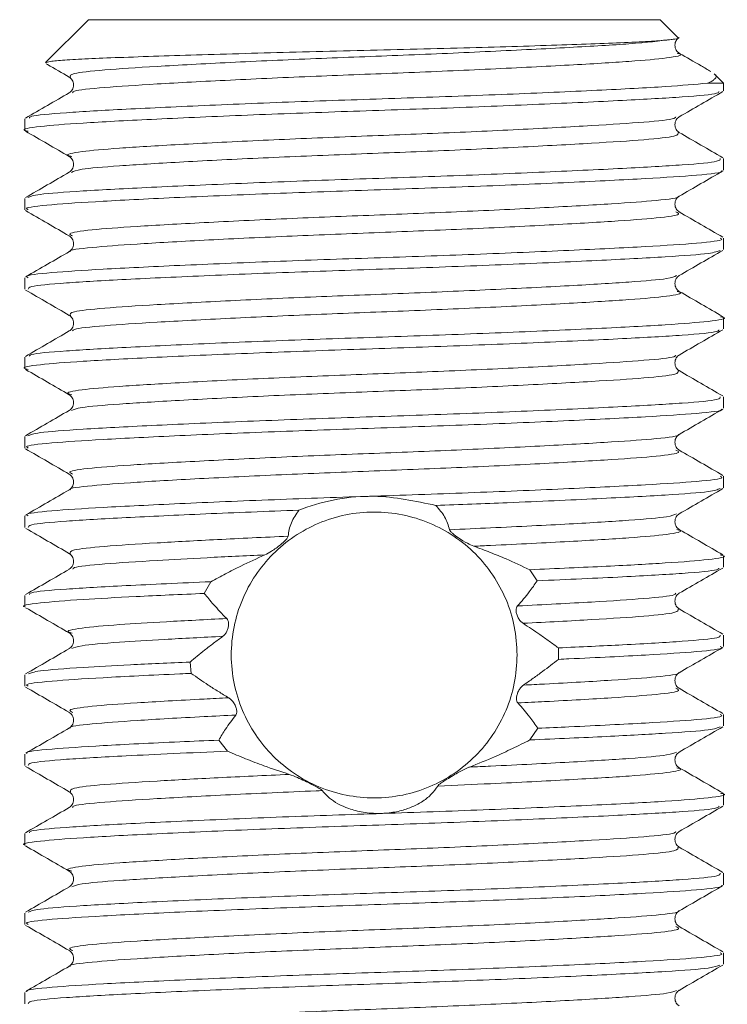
# Model space of a CAD drawing. Header units: millimetres. Extents: x 0 to 210, y 0 to 297.
# Tile 9 of 24: x 45.99 to 53.41, y 272.31 to 282.64. Entities that reach past the tile are written whole.
import ezdxf

# ---------------------------------------------------------------- set-up
doc = ezdxf.new("R2010")
doc.units = ezdxf.units.MM

msp = doc.modelspace()

# ---------------------------------------------------------------- linework, layer by layer
at = {"color": 179, "linetype": 'Continuous', "lineweight": 15}
for p, q in [((46.706, 282.644), (46.256, 282.194)), ((46.706, 282.644), (49.706, 282.644)), ((49.706, 282.644), (52.706, 282.644)), ((52.893, 282.457), (52.706, 282.644)), ((53.373, 281.977), (53.274, 282.076)), ((53.373, 281.977), (53.203, 281.977)), ((53.373, 281.899), (53.373, 281.977)), ((46.039, 281.602), (46.039, 281.482)), ((53.373, 281.066), (53.373, 281.186)), ((46.039, 280.769), (46.039, 280.649)), ((53.373, 280.232), (53.373, 280.352)), ((46.039, 279.936), (46.039, 279.816)), ((53.373, 279.399), (53.373, 279.519)), ((46.039, 279.102), (46.039, 278.982)), ((53.373, 278.566), (53.373, 278.686)), ((46.039, 278.269), (46.039, 278.149)), ((53.373, 277.732), (53.373, 277.852)), ((46.039, 277.436), (46.039, 277.316)), ((53.373, 276.899), (53.373, 277.019)), ((51.338, 276.871), (51.417, 276.755)), ((47.923, 276.623), (47.99, 276.746)), ((46.039, 276.602), (46.039, 276.482)), ((53.373, 276.066), (53.373, 276.186)), ((47.784, 275.784), (47.773, 275.903)), ((46.039, 275.769), (46.039, 275.649)), ((53.373, 275.232), (53.373, 275.352)), ((51.423, 275.208), (51.34, 275.085)), ((48.168, 274.967), (48.074, 275.083)), ((46.039, 274.936), (46.039, 274.816)), ((53.373, 274.399), (53.373, 274.519)), ((46.039, 274.102), (46.039, 273.982)), ((53.373, 273.566), (53.373, 273.686)), ((46.039, 273.269), (46.039, 273.149)), ((53.373, 272.732), (53.373, 272.852)), ((46.039, 272.436), (46.039, 272.316))]:
    msp.add_line(p, q, dxfattribs=at)
at = {"color": 179, "linetype": 'Continuous', "lineweight": 0}
for points, knots in [([(46.258, 282.192), (46.269, 282.196), (46.292, 282.206), (46.447, 282.22), (46.689, 282.234), (47.023, 282.247), (47.428, 282.261), (47.897, 282.276), (48.408, 282.291), (48.957, 282.306), (49.52, 282.32), (50.092, 282.333), (50.641, 282.347), (51.161, 282.362), (51.627, 282.377), (52.041, 282.392), (52.387, 282.406), (52.667, 282.42), (52.77, 282.43), (52.823, 282.435)], [0, 0, 0, 0, 0.055559, 0.114945, 0.176053, 0.235446, 0.29665, 0.354646, 0.414331, 0.472203, 0.531753, 0.58963, 0.649265, 0.705866, 0.764124, 0.820482, 0.878475, 0.938214, 1, 1, 1, 1]), ([(52.823, 282.435), (52.699, 282.42), (52.469, 282.393), (51.771, 282.353), (50.951, 282.311), (50.023, 282.271), (49.074, 282.236), (48.172, 282.195), (47.401, 282.153), (46.841, 282.117), (46.508, 282.08), (46.514, 282.054), (46.517, 282.041)], [0, 0, 0, 0, 0.116341, 0.214967, 0.316051, 0.41516, 0.511476, 0.611727, 0.712476, 0.809464, 0.907559, 1, 1, 1, 1]), ([(52.884, 282.292), (52.896, 282.289), (52.963, 282.273), (52.806, 282.242), (52.417, 282.206), (51.774, 282.168), (50.95, 282.126), (50.023, 282.086), (49.074, 282.051), (48.173, 282.01), (47.399, 281.969), (46.847, 281.932), (46.548, 281.902), (46.543, 281.883), (46.541, 281.877)], [0, 0, 0, 0, 0.020897, 0.116398, 0.208154, 0.301848, 0.397878, 0.492031, 0.583531, 0.678769, 0.774481, 0.866619, 0.959809, 1, 1, 1, 1]), ([(53.324, 281.89), (53.322, 281.884), (53.318, 281.864), (52.974, 281.833), (52.342, 281.797), (51.459, 281.756), (50.43, 281.714), (49.344, 281.679), (48.285, 281.64), (47.344, 281.598), (46.609, 281.559), (46.164, 281.524), (45.985, 281.493), (46.061, 281.476), (46.075, 281.473)], [0, 0, 0, 0, 0.04278, 0.135708, 0.227582, 0.323017, 0.417984, 0.509226, 0.603108, 0.698861, 0.792291, 0.883784, 0.97901, 1, 1, 1, 1]), ([(46.088, 281.612), (46.09, 281.618), (46.095, 281.637), (46.439, 281.668), (47.07, 281.704), (47.954, 281.746), (48.983, 281.787), (50.068, 281.822), (51.128, 281.861), (52.066, 281.903), (52.807, 281.942), (53.073, 281.966), (53.203, 281.977)], [0, 0, 0, 0, 0.048141, 0.153556, 0.257783, 0.366048, 0.473778, 0.577283, 0.683788, 0.792412, 0.898397, 1, 1, 1, 1]), ([(52.871, 281.625), (52.869, 281.619), (52.865, 281.599), (52.566, 281.569), (52.013, 281.533), (51.24, 281.491), (50.339, 281.45), (49.389, 281.415), (48.463, 281.376), (47.639, 281.334), (46.996, 281.295), (46.606, 281.26), (46.449, 281.228), (46.519, 281.211), (46.532, 281.208)], [0, 0, 0, 0, 0.040123, 0.133078, 0.224977, 0.320443, 0.415438, 0.506705, 0.600615, 0.696398, 0.789855, 0.881374, 0.976629, 1, 1, 1, 1]), ([(52.896, 281.461), (52.899, 281.448), (52.906, 281.421), (52.572, 281.384), (52.011, 281.348), (51.241, 281.306), (50.339, 281.265), (49.389, 281.23), (48.463, 281.191), (47.636, 281.149), (47.005, 281.11), (46.604, 281.077), (46.552, 281.053), (46.528, 281.042)], [0, 0, 0, 0, 0.089057, 0.181528, 0.272949, 0.367917, 0.462418, 0.55321, 0.646631, 0.741915, 0.834886, 0.925928, 1, 1, 1, 1]), ([(46.071, 280.777), (46.098, 280.788), (46.158, 280.813), (46.619, 280.846), (47.341, 280.885), (48.286, 280.926), (49.344, 280.966), (50.43, 281.001), (51.459, 281.042), (52.341, 281.084), (52.978, 281.12), (53.337, 281.153), (53.336, 281.176), (53.336, 281.186)], [0, 0, 0, 0, 0.078296, 0.171503, 0.266682, 0.364227, 0.459867, 0.552816, 0.649561, 0.746783, 0.840376, 0.935044, 1, 1, 1, 1]), ([(53.348, 281.057), (53.351, 281.055), (53.377, 281.04), (53.121, 281.012), (52.589, 280.977), (51.775, 280.936), (50.784, 280.894), (49.707, 280.857), (48.63, 280.82), (47.638, 280.779), (46.826, 280.738), (46.285, 280.703), (46.026, 280.672), (46.066, 280.654), (46.076, 280.649)], [0, 0, 0, 0, 0.01115, 0.107472, 0.200544, 0.297231, 0.394881, 0.489251, 0.583613, 0.681262, 0.777952, 0.871025, 0.967342, 1, 1, 1, 1]), ([(52.895, 280.791), (52.896, 280.79), (52.917, 280.775), (52.694, 280.747), (52.229, 280.712), (51.516, 280.672), (50.649, 280.63), (49.707, 280.593), (48.765, 280.556), (47.896, 280.514), (47.187, 280.474), (46.708, 280.439), (46.474, 280.404), (46.523, 280.383), (46.541, 280.374)], [0, 0, 0, 0, 0.007892, 0.102206, 0.193336, 0.288007, 0.383624, 0.476025, 0.568419, 0.664034, 0.75871, 0.84984, 0.94415, 1, 1, 1, 1]), ([(52.871, 280.627), (52.889, 280.619), (52.938, 280.597), (52.705, 280.563), (52.226, 280.528), (51.517, 280.487), (50.649, 280.445), (49.707, 280.408), (48.764, 280.371), (47.897, 280.33), (47.184, 280.289), (46.719, 280.254), (46.496, 280.227), (46.515, 280.212), (46.517, 280.211)], [0, 0, 0, 0, 0.055745, 0.150233, 0.241531, 0.336378, 0.432171, 0.524743, 0.617308, 0.713099, 0.80795, 0.899249, 0.993733, 1, 1, 1, 1]), ([(46.076, 279.936), (46.066, 279.94), (46.026, 279.959), (46.285, 279.99), (46.826, 280.025), (47.638, 280.065), (48.63, 280.107), (49.707, 280.144), (50.783, 280.181), (51.775, 280.223), (52.587, 280.263), (53.128, 280.298), (53.386, 280.329), (53.346, 280.348), (53.336, 280.352)], [0, 0, 0, 0, 0.031974, 0.126276, 0.217401, 0.312068, 0.407673, 0.500061, 0.592456, 0.688062, 0.782725, 0.873849, 0.968156, 1, 1, 1, 1]), ([(53.337, 280.223), (53.31, 280.212), (53.25, 280.188), (52.793, 280.156), (52.072, 280.117), (51.127, 280.075), (50.07, 280.035), (48.984, 280), (47.954, 279.959), (47.072, 279.918), (46.435, 279.882), (46.075, 279.848), (46.076, 279.825), (46.076, 279.816)], [0, 0, 0, 0, 0.075615, 0.169084, 0.26452, 0.362335, 0.458245, 0.551449, 0.648458, 0.745951, 0.839809, 0.934732, 1, 1, 1, 1]), ([(52.88, 279.958), (52.857, 279.947), (52.805, 279.924), (52.408, 279.891), (51.777, 279.852), (50.95, 279.811), (50.024, 279.771), (49.074, 279.736), (48.173, 279.695), (47.402, 279.653), (46.841, 279.617), (46.508, 279.58), (46.514, 279.554), (46.517, 279.541)], [0, 0, 0, 0, 0.071626, 0.163088, 0.256478, 0.352197, 0.44605, 0.537254, 0.632183, 0.727587, 0.819431, 0.912318, 1, 1, 1, 1]), ([(52.884, 279.792), (52.896, 279.789), (52.963, 279.773), (52.806, 279.742), (52.417, 279.706), (51.774, 279.668), (50.951, 279.626), (50.024, 279.586), (49.074, 279.551), (48.173, 279.51), (47.4, 279.469), (46.847, 279.432), (46.548, 279.402), (46.543, 279.383), (46.541, 279.377)], [0, 0, 0, 0, 0.020803, 0.116315, 0.208083, 0.301784, 0.397823, 0.49199, 0.583498, 0.678744, 0.774467, 0.866618, 0.959815, 1, 1, 1, 1]), ([(46.088, 279.112), (46.09, 279.118), (46.095, 279.138), (46.439, 279.168), (47.071, 279.204), (47.954, 279.246), (48.984, 279.287), (50.069, 279.322), (51.128, 279.362), (52.069, 279.403), (52.804, 279.442), (53.248, 279.478), (53.428, 279.508), (53.353, 279.524), (53.341, 279.527)], [0, 0, 0, 0, 0.04256, 0.135762, 0.227919, 0.323646, 0.418896, 0.510411, 0.604583, 0.700625, 0.794332, 0.886106, 0.981622, 1, 1, 1, 1]), ([(53.324, 279.39), (53.322, 279.384), (53.318, 279.364), (52.974, 279.333), (52.343, 279.297), (51.46, 279.256), (50.43, 279.215), (49.345, 279.179), (48.286, 279.14), (47.345, 279.098), (46.61, 279.059), (46.164, 279.024), (45.985, 278.993), (46.062, 278.976), (46.076, 278.973)], [0, 0, 0, 0, 0.042618, 0.135549, 0.227421, 0.322856, 0.417824, 0.509068, 0.602947, 0.698701, 0.792134, 0.883627, 0.978851, 1, 1, 1, 1]), ([(52.871, 279.124), (52.869, 279.119), (52.865, 279.099), (52.566, 279.069), (52.014, 279.033), (51.241, 278.991), (50.34, 278.95), (49.39, 278.915), (48.463, 278.876), (47.639, 278.834), (46.996, 278.795), (46.606, 278.76), (46.449, 278.728), (46.519, 278.711), (46.532, 278.708)], [0, 0, 0, 0, 0.039956, 0.132915, 0.224813, 0.320279, 0.415278, 0.506547, 0.600456, 0.69624, 0.789702, 0.88122, 0.976475, 1, 1, 1, 1]), ([(52.896, 278.961), (52.899, 278.948), (52.906, 278.921), (52.572, 278.884), (52.012, 278.848), (51.241, 278.806), (50.34, 278.765), (49.39, 278.73), (48.464, 278.691), (47.637, 278.649), (47.005, 278.61), (46.604, 278.577), (46.552, 278.553), (46.528, 278.542)], [0, 0, 0, 0, 0.0889598, 0.1814341, 0.2728525, 0.36782, 0.4623231, 0.553116, 0.6465346, 0.7418196, 0.8347933, 0.9258341, 1, 1, 1, 1]), ([(46.071, 278.277), (46.098, 278.288), (46.159, 278.313), (46.62, 278.346), (47.342, 278.385), (48.287, 278.427), (49.345, 278.466), (50.43, 278.501), (51.46, 278.542), (52.342, 278.584), (52.978, 278.62), (53.338, 278.653), (53.336, 278.676), (53.336, 278.686)], [0, 0, 0, 0, 0.078385, 0.171587, 0.266766, 0.36431, 0.459944, 0.552892, 0.649636, 0.746855, 0.840443, 0.935111, 1, 1, 1, 1]), ([(53.348, 278.557), (53.351, 278.555), (53.377, 278.54), (53.122, 278.512), (52.589, 278.477), (51.775, 278.436), (50.784, 278.394), (49.708, 278.357), (48.631, 278.32), (47.639, 278.279), (46.827, 278.238), (46.285, 278.203), (46.026, 278.172), (46.066, 278.154), (46.076, 278.149)], [0, 0, 0, 0, 0.011296, 0.1076, 0.200651, 0.297315, 0.394945, 0.489298, 0.583637, 0.681264, 0.777936, 0.870989, 0.967283, 1, 1, 1, 1]), ([(52.895, 278.291), (52.896, 278.29), (52.917, 278.275), (52.694, 278.247), (52.229, 278.213), (51.517, 278.172), (50.65, 278.13), (49.707, 278.093), (48.765, 278.056), (47.897, 278.014), (47.187, 277.974), (46.708, 277.939), (46.474, 277.904), (46.523, 277.883), (46.541, 277.875)], [0, 0, 0, 0, 0.008045, 0.102362, 0.193492, 0.288161, 0.383778, 0.476183, 0.568575, 0.664189, 0.758867, 0.849997, 0.944305, 1, 1, 1, 1]), ([(52.871, 278.127), (52.889, 278.119), (52.938, 278.097), (52.705, 278.063), (52.226, 278.028), (51.518, 277.987), (50.649, 277.945), (49.707, 277.908), (48.765, 277.871), (47.898, 277.83), (47.184, 277.789), (46.72, 277.754), (46.496, 277.727), (46.515, 277.712), (46.517, 277.711)], [0, 0, 0, 0, 0.055747, 0.150228, 0.241516, 0.33635, 0.432134, 0.524699, 0.617251, 0.713031, 0.807873, 0.899163, 0.993634, 1, 1, 1, 1]), ([(46.076, 277.436), (46.066, 277.44), (46.026, 277.459), (46.285, 277.49), (46.827, 277.525), (47.639, 277.565), (48.631, 277.607), (49.708, 277.644), (50.784, 277.681), (51.776, 277.723), (52.587, 277.763), (53.128, 277.798), (53.387, 277.829), (53.346, 277.848), (53.336, 277.852)], [0, 0, 0, 0, 0.032039, 0.126339, 0.217464, 0.312133, 0.407737, 0.500122, 0.59252, 0.688127, 0.782788, 0.873912, 0.968221, 1, 1, 1, 1]), ([(53.337, 277.723), (53.31, 277.713), (53.251, 277.688), (52.794, 277.656), (52.072, 277.617), (51.216, 277.579), (50.606, 277.556), (50.353, 277.546)], [0, 0, 0, 0, 0.175384, 0.391826, 0.612815, 0.839319, 1, 1, 1, 1]), ([(48.915, 277.496), (48.58, 277.484), (47.911, 277.458), (47.064, 277.417), (46.435, 277.382), (46.075, 277.348), (46.076, 277.325), (46.076, 277.316)], [0, 0, 0, 0, 0.211016, 0.422645, 0.635899, 0.85156, 1, 1, 1, 1]), ([(52.88, 277.458), (52.857, 277.448), (52.805, 277.424), (52.408, 277.391), (51.777, 277.352), (51.094, 277.318), (50.641, 277.298), (50.496, 277.291)], [0, 0, 0, 0, 0.180492, 0.410603, 0.64555, 0.886366, 1, 1, 1, 1]), ([(52.883, 277.292), (52.896, 277.289), (52.963, 277.273), (52.806, 277.242), (52.417, 277.207), (51.775, 277.168), (51.17, 277.137), (50.811, 277.121), (50.752, 277.118)], [0, 0, 0, 0, 0.050682, 0.279829, 0.499993, 0.724785, 0.955192, 1, 1, 1, 1]), ([(48.803, 277.223), (48.549, 277.212), (48.043, 277.188), (47.373, 277.151), (46.841, 277.117), (46.505, 277.08), (46.512, 277.053), (46.516, 277.04)], [0, 0, 0, 0, 0.1842699, 0.368215, 0.5788713, 0.7919064, 1, 1, 1, 1]), ([(48.559, 277.027), (48.352, 277.018), (47.939, 276.998), (47.346, 276.965), (46.847, 276.932), (46.549, 276.902), (46.543, 276.883), (46.542, 276.877)], [0, 0, 0, 0, 0.188681, 0.37628, 0.631942, 0.890492, 1, 1, 1, 1]), ([(51.338, 276.871), (51.617, 276.884), (52.167, 276.908), (52.821, 276.944), (53.249, 276.978), (53.428, 277.008), (53.351, 277.025), (53.338, 277.028)], [0, 0, 0, 0, 0.22598, 0.446073, 0.690941, 0.945792, 1, 1, 1, 1]), ([(53.323, 276.889), (53.321, 276.883), (53.316, 276.864), (52.973, 276.833), (52.346, 276.797), (51.733, 276.769), (51.417, 276.755)], [0, 0, 0, 0, 0.126126, 0.414264, 0.699096, 1, 1, 1, 1]), ([(46.089, 276.612), (46.09, 276.618), (46.095, 276.638), (46.441, 276.668), (47.067, 276.704), (47.677, 276.732), (47.99, 276.746)], [0, 0, 0, 0, 0.130708, 0.418133, 0.702352, 1, 1, 1, 1]), ([(47.923, 276.623), (47.676, 276.612), (47.188, 276.59), (46.58, 276.557), (46.172, 276.524), (45.985, 276.496), (46.04, 276.482), (46.04, 276.482)], [0, 0, 0, 0, 0.226937, 0.447886, 0.718167, 0.999476, 1, 1, 1, 1]), ([(52.87, 276.624), (52.868, 276.618), (52.863, 276.599), (52.564, 276.569), (52.018, 276.533), (51.484, 276.505), (51.21, 276.491)], [0, 0, 0, 0, 0.1188054, 0.4101299, 0.6981095, 1, 1, 1, 1]), ([(52.895, 276.461), (52.899, 276.448), (52.906, 276.421), (52.571, 276.384), (52.029, 276.349), (51.52, 276.322), (51.268, 276.309)], [0, 0, 0, 0, 0.243981, 0.499776, 0.752635, 1, 1, 1, 1]), ([(48.158, 276.36), (47.939, 276.348), (47.507, 276.326), (46.973, 276.293), (46.605, 276.26), (46.449, 276.228), (46.52, 276.211), (46.535, 276.207)], [0, 0, 0, 0, 0.2125079, 0.4194089, 0.6701473, 0.9311244, 1, 1, 1, 1]), ([(48.118, 276.173), (47.907, 276.162), (47.49, 276.14), (46.977, 276.108), (46.609, 276.078), (46.557, 276.054), (46.534, 276.044)], [0, 0, 0, 0, 0.242316, 0.478228, 0.772738, 1, 1, 1, 1]), ([(51.639, 276.051), (51.874, 276.062), (52.395, 276.086), (52.977, 276.12), (53.338, 276.154), (53.337, 276.176), (53.336, 276.186)], [0, 0, 0, 0, 0.231734, 0.515828, 0.803219, 1, 1, 1, 1]), ([(53.336, 276.066), (53.346, 276.061), (53.387, 276.043), (53.128, 276.012), (52.588, 275.977), (52.019, 275.948), (51.677, 275.933), (51.641, 275.931)], [0, 0, 0, 0, 0.09815, 0.390026, 0.672037, 0.964989, 1, 1, 1, 1]), ([(46.077, 275.779), (46.104, 275.789), (46.163, 275.813), (46.577, 275.843), (47.128, 275.874), (47.556, 275.893), (47.773, 275.903)], [0, 0, 0, 0, 0.242769, 0.54656, 0.77026, 1, 1, 1, 1]), ([(52.896, 275.79), (52.897, 275.789), (52.917, 275.775), (52.694, 275.747), (52.23, 275.713), (51.694, 275.682), (51.346, 275.664), (51.271, 275.661)], [0, 0, 0, 0, 0.021067, 0.322611, 0.613956, 0.916615, 1, 1, 1, 1]), ([(47.784, 275.784), (47.745, 275.782), (47.399, 275.767), (46.827, 275.738), (46.286, 275.703), (46.026, 275.672), (46.066, 275.654), (46.076, 275.649)], [0, 0, 0, 0, 0.0375648, 0.3294146, 0.6103342, 0.9010299, 1, 1, 1, 1]), ([(52.87, 275.628), (52.889, 275.619), (52.939, 275.597), (52.705, 275.563), (52.226, 275.528), (51.678, 275.496), (51.309, 275.478), (51.214, 275.473)], [0, 0, 0, 0, 0.154363, 0.409436, 0.655882, 0.911897, 1, 1, 1, 1]), ([(48.179, 275.527), (48.092, 275.523), (47.731, 275.505), (47.188, 275.474), (46.708, 275.439), (46.474, 275.404), (46.523, 275.382), (46.542, 275.374)], [0, 0, 0, 0, 0.081663, 0.339571, 0.587812, 0.844698, 1, 1, 1, 1]), ([(48.254, 275.346), (48.141, 275.341), (47.752, 275.322), (47.185, 275.289), (46.72, 275.254), (46.496, 275.227), (46.515, 275.212), (46.517, 275.211)], [0, 0, 0, 0, 0.1182635, 0.4099237, 0.690652, 0.9811577, 1, 1, 1, 1]), ([(51.423, 275.208), (51.533, 275.213), (51.958, 275.232), (52.587, 275.263), (53.128, 275.298), (53.387, 275.329), (53.346, 275.348), (53.336, 275.352)], [0, 0, 0, 0, 0.0962637, 0.3706212, 0.6347311, 0.9080801, 1, 1, 1, 1]), ([(53.336, 275.223), (53.31, 275.212), (53.251, 275.188), (52.812, 275.157), (52.17, 275.122), (51.619, 275.097), (51.34, 275.085)], [0, 0, 0, 0, 0.221883, 0.49773, 0.745547, 1, 1, 1, 1]), ([(46.063, 274.946), (46.061, 274.947), (46.037, 274.962), (46.292, 274.99), (46.826, 275.025), (47.48, 275.058), (47.936, 275.077), (48.074, 275.083)], [0, 0, 0, 0, 0.027951, 0.313383, 0.589215, 0.875781, 1, 1, 1, 1]), ([(48.168, 274.967), (47.974, 274.959), (47.588, 274.942), (46.986, 274.913), (46.435, 274.882), (46.075, 274.848), (46.076, 274.825), (46.076, 274.816)], [0, 0, 0, 0, 0.157424, 0.313618, 0.567085, 0.823396, 1, 1, 1, 1]), ([(52.879, 274.958), (52.856, 274.947), (52.805, 274.924), (52.408, 274.891), (51.778, 274.852), (51.157, 274.821), (50.781, 274.804), (50.707, 274.801)], [0, 0, 0, 0, 0.189261, 0.433221, 0.682294, 0.937597, 1, 1, 1, 1]), ([(52.883, 274.792), (52.896, 274.789), (52.963, 274.773), (52.807, 274.742), (52.418, 274.707), (51.775, 274.668), (51.058, 274.631), (50.56, 274.61), (50.372, 274.601)], [0, 0, 0, 0, 0.045989, 0.255419, 0.456639, 0.662078, 0.872656, 1, 1, 1, 1]), ([(48.815, 274.724), (48.559, 274.712), (48.049, 274.689), (47.374, 274.652), (46.842, 274.617), (46.51, 274.581), (46.516, 274.554), (46.518, 274.542)], [0, 0, 0, 0, 0.187277, 0.374272, 0.586843, 0.801801, 1, 1, 1, 1]), ([(49.161, 274.554), (49.139, 274.553), (48.805, 274.539), (48.174, 274.51), (47.401, 274.469), (46.847, 274.432), (46.547, 274.402), (46.542, 274.382), (46.54, 274.376)], [0, 0, 0, 0, 0.015283, 0.239396, 0.464645, 0.681494, 0.900779, 1, 1, 1, 1]), ([(46.087, 274.111), (46.089, 274.117), (46.093, 274.137), (46.439, 274.168), (47.072, 274.204), (47.956, 274.246), (48.986, 274.287), (50.071, 274.322), (51.13, 274.362), (52.07, 274.403), (52.805, 274.442), (53.248, 274.478), (53.428, 274.508), (53.353, 274.524), (53.341, 274.527)], [0, 0, 0, 0, 0.044794, 0.137746, 0.229667, 0.325145, 0.420142, 0.511415, 0.605344, 0.701134, 0.794589, 0.886127, 0.981395, 1, 1, 1, 1]), ([(53.325, 274.391), (53.323, 274.384), (53.319, 274.364), (52.975, 274.333), (52.344, 274.297), (51.461, 274.256), (50.432, 274.215), (49.347, 274.179), (48.287, 274.14), (47.346, 274.098), (46.608, 274.059), (46.172, 274.024), (45.985, 273.996), (46.04, 273.982), (46.04, 273.982)], [0, 0, 0, 0, 0.044731, 0.139534, 0.233244, 0.330592, 0.42747, 0.520547, 0.616306, 0.713982, 0.809296, 0.902621, 0.999753, 1, 1, 1, 1]), ([(52.872, 274.125), (52.87, 274.119), (52.866, 274.1), (52.567, 274.069), (52.015, 274.033), (51.242, 273.991), (50.341, 273.95), (49.391, 273.915), (48.465, 273.876), (47.64, 273.834), (46.997, 273.795), (46.606, 273.76), (46.449, 273.728), (46.518, 273.712), (46.532, 273.708)], [0, 0, 0, 0, 0.041377, 0.13424, 0.226031, 0.321389, 0.416287, 0.507458, 0.601257, 0.696937, 0.790301, 0.881714, 0.976861, 1, 1, 1, 1]), ([(52.894, 273.96), (52.897, 273.947), (52.904, 273.921), (52.573, 273.884), (52.013, 273.848), (51.242, 273.807), (50.341, 273.765), (49.391, 273.73), (48.465, 273.691), (47.638, 273.649), (47.007, 273.61), (46.609, 273.578), (46.556, 273.554), (46.533, 273.544)], [0, 0, 0, 0, 0.086861, 0.179884, 0.271834, 0.367357, 0.462419, 0.553747, 0.647709, 0.743554, 0.83708, 0.928651, 1, 1, 1, 1]), ([(46.076, 273.278), (46.103, 273.289), (46.163, 273.313), (46.621, 273.346), (47.343, 273.385), (48.288, 273.427), (49.346, 273.466), (50.432, 273.501), (51.461, 273.542), (52.343, 273.584), (52.979, 273.62), (53.338, 273.654), (53.336, 273.676), (53.336, 273.686)], [0, 0, 0, 0, 0.075469, 0.168975, 0.264475, 0.362341, 0.458286, 0.551544, 0.648611, 0.746149, 0.840041, 0.935029, 1, 1, 1, 1]), ([(53.349, 273.556), (53.351, 273.555), (53.377, 273.54), (53.122, 273.512), (52.59, 273.477), (51.776, 273.436), (50.786, 273.395), (49.709, 273.357), (48.632, 273.32), (47.64, 273.279), (46.828, 273.238), (46.286, 273.203), (46.026, 273.172), (46.066, 273.154), (46.076, 273.149)], [0, 0, 0, 0, 0.01021, 0.106611, 0.199752, 0.296504, 0.39423, 0.488681, 0.583104, 0.680823, 0.777593, 0.870736, 0.967118, 1, 1, 1, 1]), ([(52.895, 273.291), (52.897, 273.29), (52.917, 273.275), (52.694, 273.247), (52.23, 273.213), (51.518, 273.172), (50.651, 273.13), (49.709, 273.093), (48.766, 273.056), (47.898, 273.014), (47.188, 272.974), (46.709, 272.939), (46.473, 272.904), (46.523, 272.882), (46.542, 272.874)], [0, 0, 0, 0, 0.007169, 0.101416, 0.192471, 0.287061, 0.382603, 0.47494, 0.56725, 0.662786, 0.757392, 0.84845, 0.942678, 1, 1, 1, 1]), ([(52.87, 273.128), (52.889, 273.119), (52.939, 273.097), (52.706, 273.063), (52.227, 273.028), (51.519, 272.987), (50.651, 272.945), (49.709, 272.908), (48.766, 272.871), (47.899, 272.83), (47.185, 272.789), (46.72, 272.754), (46.496, 272.727), (46.516, 272.712), (46.517, 272.711)], [0, 0, 0, 0, 0.057045, 0.151376, 0.242513, 0.337188, 0.432816, 0.525237, 0.61763, 0.713252, 0.807943, 0.899084, 0.993396, 1, 1, 1, 1]), ([(46.064, 272.446), (46.061, 272.447), (46.037, 272.462), (46.293, 272.49), (46.826, 272.525), (47.641, 272.565), (48.632, 272.607), (49.709, 272.644), (50.786, 272.681), (51.777, 272.723), (52.588, 272.763), (53.128, 272.798), (53.387, 272.829), (53.346, 272.848), (53.336, 272.852)], [0, 0, 0, 0, 0.0098197, 0.1062918, 0.1995221, 0.2963817, 0.394192, 0.4887028, 0.5832418, 0.6810587, 0.7779015, 0.8711286, 0.9676199, 1, 1, 1, 1]), ([(53.333, 272.723), (53.307, 272.712), (53.249, 272.688), (52.794, 272.656), (52.074, 272.617), (51.129, 272.575), (50.072, 272.536), (48.986, 272.5), (47.956, 272.459), (47.073, 272.418), (46.436, 272.382), (46.075, 272.348), (46.076, 272.325), (46.076, 272.316)], [0, 0, 0, 0, 0.073791, 0.16743, 0.263025, 0.361012, 0.457099, 0.550464, 0.647638, 0.745307, 0.839339, 0.934419, 1, 1, 1, 1]), ([(52.877, 272.457), (52.855, 272.447), (52.803, 272.423), (52.408, 272.391), (51.778, 272.352), (50.952, 272.311), (50.026, 272.271), (49.076, 272.236), (48.174, 272.195), (47.403, 272.153), (46.842, 272.117), (46.507, 272.08), (46.513, 272.053), (46.516, 272.04)], [0, 0, 0, 0, 0.06972, 0.161194, 0.25458, 0.350305, 0.444172, 0.535378, 0.630308, 0.725722, 0.81758, 0.910463, 1, 1, 1, 1])]:
    msp.add_open_spline(points, degree=3, knots=knots, dxfattribs=at)
at = {"color": 179, "linetype": 'Continuous', "lineweight": 15}
for points, knots in [([(52.823, 282.435), (52.836, 282.437), (52.877, 282.443), (52.904, 282.449), (52.893, 282.453), (52.89, 282.454)], [0, 0, 0, 0, 0.277679, 0.833936, 1, 1, 1, 1]), ([(52.906, 282.293), (52.895, 282.302), (52.873, 282.319), (52.856, 282.376), (52.873, 282.432), (52.895, 282.449), (52.906, 282.458)], [0, 0, 0, 0, 0.248251, 0.499999, 0.751749, 1, 1, 1, 1]), ([(53.239, 282.101), (53.205, 282.12), (53.095, 282.184), (52.984, 282.248), (52.908, 282.293)], [0, 0, 0, 0, 0.307737, 1, 1, 1, 1]), ([(46.264, 282.181), (46.268, 282.179), (46.349, 282.132), (46.43, 282.085), (46.506, 282.041)], [0, 0, 0, 0, 0.052208, 1, 1, 1, 1]), ([(46.506, 282.041), (46.517, 282.033), (46.539, 282.016), (46.556, 281.959), (46.539, 281.902), (46.517, 281.885), (46.506, 281.877)], [0, 0, 0, 0, 0.2482894, 0.5000013, 0.7517125, 1, 1, 1, 1]), ([(53.274, 282.076), (53.274, 282.076), (53.309, 282.057), (53.291, 282.031), (53.253, 281.998), (53.22, 281.984), (53.203, 281.977)], [0, 0, 0, 0, 0.003151, 0.553647, 0.776287, 1, 1, 1, 1]), ([(52.906, 281.624), (52.983, 281.669), (53.136, 281.757), (53.289, 281.846), (53.365, 281.89)], [0, 0, 0, 0, 0.4999401, 1, 1, 1, 1]), ([(46.506, 281.877), (46.43, 281.833), (46.277, 281.744), (46.124, 281.656), (46.047, 281.611)], [0, 0, 0, 0, 0.499953, 1, 1, 1, 1]), ([(52.906, 281.46), (52.895, 281.469), (52.873, 281.486), (52.856, 281.542), (52.873, 281.599), (52.895, 281.616), (52.906, 281.624)], [0, 0, 0, 0, 0.248363, 0.5, 0.751637, 1, 1, 1, 1]), ([(46.047, 281.473), (46.124, 281.429), (46.277, 281.341), (46.43, 281.252), (46.506, 281.208)], [0, 0, 0, 0, 0.50006, 1, 1, 1, 1]), ([(53.364, 281.195), (53.287, 281.24), (53.134, 281.328), (52.981, 281.417), (52.904, 281.461)], [0, 0, 0, 0, 0.500067, 1, 1, 1, 1]), ([(46.506, 281.208), (46.517, 281.199), (46.539, 281.182), (46.556, 281.126), (46.539, 281.069), (46.517, 281.052), (46.506, 281.044)], [0, 0, 0, 0, 0.24842, 0.499999, 0.751578, 1, 1, 1, 1]), ([(46.504, 281.043), (46.428, 280.998), (46.275, 280.91), (46.122, 280.821), (46.045, 280.777)], [0, 0, 0, 0, 0.499937, 1, 1, 1, 1]), ([(52.906, 280.791), (52.982, 280.835), (53.135, 280.924), (53.288, 281.012), (53.365, 281.057)], [0, 0, 0, 0, 0.49994, 1, 1, 1, 1]), ([(52.906, 280.627), (52.895, 280.636), (52.873, 280.652), (52.856, 280.709), (52.873, 280.766), (52.895, 280.782), (52.906, 280.791)], [0, 0, 0, 0, 0.248441, 0.5, 0.751559, 1, 1, 1, 1]), ([(46.047, 280.64), (46.124, 280.596), (46.277, 280.507), (46.43, 280.419), (46.506, 280.374)], [0, 0, 0, 0, 0.50006, 1, 1, 1, 1]), ([(53.365, 280.361), (53.288, 280.406), (53.135, 280.494), (52.982, 280.583), (52.906, 280.627)], [0, 0, 0, 0, 0.500047, 1, 1, 1, 1]), ([(46.506, 280.374), (46.517, 280.366), (46.539, 280.349), (46.556, 280.292), (46.539, 280.236), (46.517, 280.219), (46.506, 280.21)], [0, 0, 0, 0, 0.248423, 0.500001, 0.751579, 1, 1, 1, 1]), ([(46.508, 280.211), (46.431, 280.167), (46.278, 280.078), (46.125, 279.99), (46.048, 279.945)], [0, 0, 0, 0, 0.4999327, 1, 1, 1, 1]), ([(52.906, 279.958), (52.982, 280.002), (53.135, 280.091), (53.288, 280.179), (53.365, 280.223)], [0, 0, 0, 0, 0.49994, 1, 1, 1, 1]), ([(52.906, 279.794), (52.895, 279.802), (52.873, 279.819), (52.856, 279.876), (52.873, 279.932), (52.895, 279.949), (52.906, 279.958)], [0, 0, 0, 0, 0.248365, 0.499999, 0.751634, 1, 1, 1, 1]), ([(46.047, 279.807), (46.124, 279.762), (46.277, 279.674), (46.43, 279.585), (46.506, 279.541)], [0, 0, 0, 0, 0.50006, 1, 1, 1, 1]), ([(53.367, 279.527), (53.29, 279.571), (53.137, 279.66), (52.984, 279.748), (52.908, 279.793)], [0, 0, 0, 0, 0.5000627, 1, 1, 1, 1]), ([(46.506, 279.541), (46.517, 279.533), (46.539, 279.516), (46.556, 279.459), (46.539, 279.402), (46.517, 279.385), (46.506, 279.377)], [0, 0, 0, 0, 0.2482892, 0.4999987, 0.7517089, 1, 1, 1, 1]), ([(46.506, 279.377), (46.43, 279.333), (46.277, 279.244), (46.124, 279.156), (46.047, 279.111)], [0, 0, 0, 0, 0.499953, 1, 1, 1, 1]), ([(52.906, 279.124), (52.982, 279.169), (53.135, 279.257), (53.288, 279.346), (53.365, 279.39)], [0, 0, 0, 0, 0.4999399, 1, 1, 1, 1]), ([(52.906, 278.96), (52.895, 278.969), (52.873, 278.986), (52.856, 279.042), (52.873, 279.099), (52.895, 279.116), (52.906, 279.125)], [0, 0, 0, 0, 0.248252, 0.500001, 0.751749, 1, 1, 1, 1]), ([(46.047, 278.973), (46.124, 278.929), (46.277, 278.841), (46.43, 278.752), (46.506, 278.708)], [0, 0, 0, 0, 0.5000599, 1, 1, 1, 1]), ([(53.364, 278.695), (53.287, 278.74), (53.134, 278.828), (52.981, 278.917), (52.905, 278.961)], [0, 0, 0, 0, 0.500067, 1, 1, 1, 1]), ([(46.506, 278.708), (46.517, 278.699), (46.539, 278.682), (46.556, 278.626), (46.539, 278.569), (46.517, 278.552), (46.506, 278.543)], [0, 0, 0, 0, 0.248255, 0.500001, 0.751746, 1, 1, 1, 1]), ([(46.504, 278.543), (46.428, 278.498), (46.275, 278.41), (46.122, 278.321), (46.045, 278.277)], [0, 0, 0, 0, 0.499937, 1, 1, 1, 1]), ([(52.906, 278.291), (52.983, 278.335), (53.135, 278.424), (53.288, 278.512), (53.365, 278.557)], [0, 0, 0, 0, 0.49994, 1, 1, 1, 1]), ([(52.906, 278.127), (52.895, 278.135), (52.873, 278.152), (52.856, 278.209), (52.873, 278.266), (52.895, 278.283), (52.906, 278.291)], [0, 0, 0, 0, 0.248298, 0.499999, 0.7517, 1, 1, 1, 1]), ([(46.047, 278.14), (46.124, 278.096), (46.277, 278.007), (46.43, 277.919), (46.506, 277.874)], [0, 0, 0, 0, 0.50006, 1, 1, 1, 1]), ([(53.365, 277.862), (53.288, 277.906), (53.135, 277.994), (52.982, 278.083), (52.906, 278.127)], [0, 0, 0, 0, 0.500047, 1, 1, 1, 1]), ([(46.506, 277.874), (46.517, 277.866), (46.539, 277.849), (46.556, 277.792), (46.539, 277.736), (46.517, 277.719), (46.506, 277.71)], [0, 0, 0, 0, 0.248375, 0.499999, 0.751623, 1, 1, 1, 1]), ([(46.508, 277.711), (46.431, 277.667), (46.278, 277.578), (46.125, 277.49), (46.048, 277.445)], [0, 0, 0, 0, 0.499932, 1, 1, 1, 1]), ([(52.906, 277.458), (52.983, 277.502), (53.136, 277.591), (53.289, 277.679), (53.365, 277.723)], [0, 0, 0, 0, 0.49994, 1, 1, 1, 1]), ([(48.915, 277.496), (48.928, 277.501), (49.175, 277.595), (49.673, 277.69), (50.138, 277.592), (50.353, 277.546)], [0, 0, 0, 0, 0.029569, 0.551167, 1, 1, 1, 1]), ([(50.496, 277.291), (50.49, 277.314), (50.478, 277.36), (50.438, 277.447), (50.387, 277.507), (50.353, 277.546)], [0, 0, 0, 0, 0.254776, 0.509578, 1, 1, 1, 1]), ([(51.206, 275.977), (51.2, 276.077), (51.188, 276.278), (51.067, 276.657), (50.795, 277.063), (50.386, 277.34), (50.005, 277.457), (49.704, 277.487), (49.404, 277.457), (49.024, 277.338), (48.616, 277.061), (48.343, 276.655), (48.226, 276.276), (48.206, 276.074), (48.206, 275.973)], [0, 0, 0, 0, 0.0311473, 0.062452, 0.1250505, 0.1876608, 0.2190338, 0.2501604, 0.2813972, 0.3125844, 0.3751077, 0.4377458, 0.4689525, 0.5003862, 0.5003862, 0.5003862, 0.5003862]), ([(48.915, 277.496), (48.885, 277.453), (48.841, 277.388), (48.812, 277.295), (48.806, 277.247), (48.803, 277.223)], [0, 0, 0, 0, 0.493097, 0.745845, 1, 1, 1, 1]), ([(52.906, 277.294), (52.895, 277.302), (52.873, 277.319), (52.856, 277.376), (52.873, 277.432), (52.895, 277.449), (52.906, 277.458)], [0, 0, 0, 0, 0.248428, 0.500001, 0.751574, 1, 1, 1, 1]), ([(46.05, 277.305), (46.126, 277.261), (46.279, 277.173), (46.432, 277.084), (46.509, 277.04)], [0, 0, 0, 0, 0.500062, 1, 1, 1, 1]), ([(50.752, 277.118), (50.729, 277.128), (50.673, 277.152), (50.598, 277.2), (50.54, 277.242), (50.511, 277.269), (50.499, 277.283), (50.497, 277.29), (50.496, 277.291)], [0, 0, 0, 0, 0.222276, 0.547348, 0.770851, 0.881682, 0.965329, 1, 1, 1, 1]), ([(53.365, 277.028), (53.289, 277.072), (53.137, 277.16), (52.984, 277.249), (52.908, 277.293)], [0, 0, 0, 0, 0.5000111, 1, 1, 1, 1]), ([(48.803, 277.223), (48.801, 277.218), (48.797, 277.206), (48.77, 277.175), (48.715, 277.126), (48.639, 277.069), (48.582, 277.039), (48.559, 277.027)], [0, 0, 0, 0, 0.077805, 0.199327, 0.433085, 0.772137, 1, 1, 1, 1]), ([(46.506, 277.041), (46.517, 277.033), (46.539, 277.016), (46.556, 276.959), (46.539, 276.902), (46.517, 276.885), (46.506, 276.877)], [0, 0, 0, 0, 0.248382, 0.5, 0.751617, 1, 1, 1, 1]), ([(51.338, 276.871), (51.256, 276.91), (51.119, 276.973), (50.922, 277.054), (50.809, 277.097), (50.752, 277.118)], [0, 0, 0, 0, 0.432487, 0.716136, 1, 1, 1, 1]), ([(48.559, 277.027), (48.475, 276.989), (48.335, 276.925), (48.146, 276.83), (48.042, 276.774), (47.99, 276.746)], [0, 0, 0, 0, 0.434484, 0.717105, 1, 1, 1, 1]), ([(46.507, 276.877), (46.43, 276.833), (46.277, 276.744), (46.124, 276.656), (46.048, 276.612)], [0, 0, 0, 0, 0.49993, 1, 1, 1, 1]), ([(52.904, 276.624), (52.981, 276.668), (53.134, 276.756), (53.287, 276.845), (53.364, 276.889)], [0, 0, 0, 0, 0.4999361, 1, 1, 1, 1]), ([(51.21, 276.491), (51.232, 276.516), (51.274, 276.565), (51.345, 276.653), (51.39, 276.716), (51.417, 276.755)], [0, 0, 0, 0, 0.2795371, 0.5590744, 1, 1, 1, 1]), ([(47.923, 276.623), (47.954, 276.585), (48.006, 276.521), (48.086, 276.433), (48.134, 276.384), (48.158, 276.36)], [0, 0, 0, 0, 0.440942, 0.720472, 1, 1, 1, 1]), ([(52.906, 276.46), (52.895, 276.469), (52.873, 276.486), (52.856, 276.542), (52.873, 276.599), (52.895, 276.616), (52.906, 276.624)], [0, 0, 0, 0, 0.2484058, 0.4999999, 0.7515941, 1, 1, 1, 1]), ([(46.048, 276.473), (46.125, 276.429), (46.278, 276.34), (46.431, 276.251), (46.507, 276.207)], [0, 0, 0, 0, 0.500065, 1, 1, 1, 1]), ([(51.268, 276.309), (51.258, 276.316), (51.239, 276.331), (51.216, 276.365), (51.2, 276.403), (51.194, 276.44), (51.197, 276.471), (51.206, 276.485), (51.21, 276.491)], [0, 0, 0, 0, 0.1770882, 0.3541534, 0.5310474, 0.702153, 0.8623623, 1, 1, 1, 1]), ([(53.364, 276.195), (53.288, 276.239), (53.135, 276.328), (52.982, 276.417), (52.905, 276.461)], [0, 0, 0, 0, 0.500068, 1, 1, 1, 1]), ([(48.158, 276.36), (48.163, 276.353), (48.173, 276.34), (48.179, 276.311), (48.177, 276.278), (48.168, 276.242), (48.152, 276.208), (48.134, 276.185), (48.122, 276.176), (48.118, 276.173)], [0, 0, 0, 0, 0.144876, 0.289623, 0.438027, 0.59567, 0.762566, 0.93584, 1, 1, 1, 1]), ([(51.639, 276.051), (51.608, 276.075), (51.544, 276.122), (51.421, 276.208), (51.327, 276.27), (51.268, 276.309)], [0, 0, 0, 0, 0.268806, 0.537611, 1, 1, 1, 1]), ([(46.506, 276.208), (46.517, 276.199), (46.539, 276.182), (46.556, 276.126), (46.539, 276.069), (46.517, 276.052), (46.506, 276.044)], [0, 0, 0, 0, 0.248408, 0.5, 0.751592, 1, 1, 1, 1]), ([(48.118, 276.173), (48.086, 276.149), (48.02, 276.101), (47.904, 276.011), (47.823, 275.945), (47.773, 275.903)], [0, 0, 0, 0, 0.27018, 0.540362, 1, 1, 1, 1]), ([(46.507, 276.044), (46.431, 276), (46.278, 275.911), (46.125, 275.823), (46.048, 275.779)], [0, 0, 0, 0, 0.499934, 1, 1, 1, 1]), ([(51.639, 276.051), (51.64, 276.027), (51.642, 275.987), (51.641, 275.947), (51.641, 275.931)], [0, 0, 0, 0, 0.61684, 1, 1, 1, 1]), ([(52.905, 275.79), (52.981, 275.835), (53.135, 275.923), (53.288, 276.012), (53.364, 276.056)], [0, 0, 0, 0, 0.4999333, 1, 1, 1, 1]), ([(48.206, 275.973), (48.206, 275.874), (48.227, 275.674), (48.345, 275.296), (48.619, 274.891), (49.027, 274.614), (49.407, 274.497), (49.708, 274.467), (50.009, 274.498), (50.388, 274.616), (50.796, 274.892), (51.067, 275.298), (51.188, 275.677), (51.2, 275.877), (51.206, 275.977)], [0.5003862, 0.5003862, 0.5003862, 0.5003862, 0.5313753, 0.5627108, 0.6251922, 0.6877227, 0.7190579, 0.7502545, 0.781302, 0.8125945, 0.8749716, 0.9375302, 0.9688837, 1, 1, 1, 1]), ([(51.271, 275.661), (51.288, 275.672), (51.323, 275.696), (51.374, 275.732), (51.424, 275.768), (51.486, 275.813), (51.558, 275.867), (51.613, 275.91), (51.641, 275.931)], [0, 0, 0, 0, 0.133093, 0.266211, 0.399304, 0.532424, 0.766138, 1, 1, 1, 1]), ([(52.906, 275.627), (52.895, 275.635), (52.873, 275.652), (52.856, 275.709), (52.873, 275.766), (52.895, 275.783), (52.906, 275.791)], [0, 0, 0, 0, 0.248408, 0.5, 0.751593, 1, 1, 1, 1]), ([(47.784, 275.784), (47.844, 275.743), (47.937, 275.678), (48.07, 275.593), (48.143, 275.549), (48.179, 275.527)], [0, 0, 0, 0, 0.470864, 0.735433, 1, 1, 1, 1]), ([(46.048, 275.64), (46.124, 275.595), (46.277, 275.507), (46.431, 275.418), (46.507, 275.374)], [0, 0, 0, 0, 0.5000686, 1, 1, 1, 1]), ([(51.214, 275.473), (51.21, 275.479), (51.201, 275.492), (51.198, 275.52), (51.202, 275.553), (51.214, 275.589), (51.234, 275.625), (51.255, 275.648), (51.268, 275.658), (51.271, 275.661)], [0, 0, 0, 0, 0.138593, 0.276921, 0.422068, 0.582099, 0.756077, 0.938099, 1, 1, 1, 1]), ([(53.364, 275.362), (53.287, 275.406), (53.134, 275.495), (52.981, 275.583), (52.905, 275.628)], [0, 0, 0, 0, 0.500065, 1, 1, 1, 1]), ([(48.179, 275.527), (48.189, 275.52), (48.21, 275.505), (48.237, 275.47), (48.256, 275.43), (48.265, 275.392), (48.264, 275.363), (48.257, 275.351), (48.254, 275.346)], [0, 0, 0, 0, 0.1822795, 0.3644025, 0.5498159, 0.7290077, 0.8917005, 1, 1, 1, 1]), ([(51.423, 275.208), (51.395, 275.247), (51.35, 275.311), (51.279, 275.399), (51.236, 275.448), (51.214, 275.473)], [0, 0, 0, 0, 0.441247, 0.720624, 1, 1, 1, 1]), ([(46.506, 275.374), (46.517, 275.366), (46.539, 275.349), (46.556, 275.292), (46.539, 275.236), (46.517, 275.219), (46.506, 275.21)], [0, 0, 0, 0, 0.248404, 0.5, 0.751596, 1, 1, 1, 1]), ([(48.254, 275.346), (48.235, 275.322), (48.197, 275.272), (48.135, 275.185), (48.097, 275.122), (48.074, 275.083)], [0, 0, 0, 0, 0.279373, 0.558746, 1, 1, 1, 1]), ([(46.508, 275.211), (46.431, 275.167), (46.278, 275.078), (46.125, 274.99), (46.049, 274.946)], [0, 0, 0, 0, 0.499936, 1, 1, 1, 1]), ([(52.906, 274.957), (52.982, 275.002), (53.135, 275.09), (53.288, 275.179), (53.365, 275.223)], [0, 0, 0, 0, 0.499929, 1, 1, 1, 1]), ([(50.707, 274.801), (50.795, 274.836), (50.947, 274.898), (51.157, 274.994), (51.279, 275.055), (51.34, 275.085)], [0, 0, 0, 0, 0.403722, 0.701669, 1, 1, 1, 1]), ([(48.168, 274.967), (48.231, 274.94), (48.356, 274.887), (48.571, 274.804), (48.726, 274.753), (48.815, 274.724)], [0, 0, 0, 0, 0.298565, 0.597079, 1, 1, 1, 1]), ([(52.906, 274.794), (52.895, 274.802), (52.873, 274.819), (52.856, 274.876), (52.873, 274.932), (52.895, 274.949), (52.906, 274.958)], [0, 0, 0, 0, 0.248349, 0.5, 0.75165, 1, 1, 1, 1]), ([(46.046, 274.808), (46.122, 274.763), (46.275, 274.675), (46.428, 274.586), (46.505, 274.542)], [0, 0, 0, 0, 0.500055, 1, 1, 1, 1]), ([(50.372, 274.601), (50.376, 274.606), (50.391, 274.623), (50.458, 274.667), (50.556, 274.726), (50.65, 274.777), (50.697, 274.797), (50.707, 274.801)], [0, 0, 0, 0, 0.072023, 0.246198, 0.622719, 0.92165, 1, 1, 1, 1]), ([(53.367, 274.527), (53.29, 274.571), (53.137, 274.66), (52.984, 274.748), (52.908, 274.793)], [0, 0, 0, 0, 0.5000581, 1, 1, 1, 1]), ([(48.815, 274.724), (48.843, 274.713), (48.924, 274.683), (49.024, 274.633), (49.104, 274.592), (49.144, 274.569), (49.157, 274.557), (49.161, 274.554)], [0, 0, 0, 0, 0.227315, 0.636762, 0.799605, 0.936706, 1, 1, 1, 1]), ([(49.161, 274.554), (49.184, 274.527), (49.248, 274.456), (49.392, 274.374), (49.586, 274.322), (49.759, 274.309), (49.923, 274.325), (50.084, 274.368), (50.214, 274.435), (50.314, 274.518), (50.352, 274.573), (50.372, 274.601)], [0, 0, 0, 0, 0.106834, 0.288215, 0.388499, 0.48952, 0.577477, 0.663918, 0.79458, 0.895767, 1, 1, 1, 1]), ([(46.506, 274.541), (46.517, 274.533), (46.539, 274.516), (46.556, 274.459), (46.539, 274.402), (46.517, 274.385), (46.506, 274.377)], [0, 0, 0, 0, 0.24828, 0.500003, 0.751724, 1, 1, 1, 1]), ([(46.505, 274.376), (46.428, 274.332), (46.275, 274.243), (46.122, 274.155), (46.046, 274.111)], [0, 0, 0, 0, 0.499936, 1, 1, 1, 1]), ([(52.907, 274.125), (52.984, 274.169), (53.137, 274.258), (53.29, 274.346), (53.366, 274.391)], [0, 0, 0, 0, 0.499949, 1, 1, 1, 1]), ([(52.906, 273.96), (52.895, 273.969), (52.873, 273.986), (52.856, 274.042), (52.873, 274.099), (52.895, 274.116), (52.906, 274.125)], [0, 0, 0, 0, 0.248311, 0.499996, 0.751683, 1, 1, 1, 1]), ([(46.047, 273.973), (46.123, 273.929), (46.276, 273.841), (46.429, 273.752), (46.506, 273.708)], [0, 0, 0, 0, 0.5000475, 1, 1, 1, 1]), ([(53.366, 273.694), (53.289, 273.739), (53.136, 273.827), (52.983, 273.916), (52.906, 273.96)], [0, 0, 0, 0, 0.500068, 1, 1, 1, 1]), ([(46.506, 273.708), (46.517, 273.699), (46.539, 273.682), (46.556, 273.626), (46.539, 273.569), (46.517, 273.552), (46.506, 273.544)], [0, 0, 0, 0, 0.248383, 0.500001, 0.751618, 1, 1, 1, 1]), ([(46.507, 273.544), (46.43, 273.5), (46.277, 273.411), (46.124, 273.323), (46.048, 273.278)], [0, 0, 0, 0, 0.499932, 1, 1, 1, 1]), ([(52.906, 273.291), (52.982, 273.335), (53.135, 273.424), (53.288, 273.512), (53.364, 273.556)], [0, 0, 0, 0, 0.499949, 1, 1, 1, 1]), ([(52.906, 273.127), (52.895, 273.135), (52.873, 273.152), (52.856, 273.209), (52.873, 273.266), (52.895, 273.283), (52.906, 273.291)], [0, 0, 0, 0, 0.248407, 0.5, 0.751593, 1, 1, 1, 1]), ([(46.048, 273.139), (46.125, 273.095), (46.278, 273.007), (46.431, 272.918), (46.507, 272.874)], [0, 0, 0, 0, 0.500055, 1, 1, 1, 1]), ([(53.364, 272.862), (53.287, 272.906), (53.134, 272.995), (52.981, 273.083), (52.905, 273.128)], [0, 0, 0, 0, 0.500064, 1, 1, 1, 1]), ([(46.506, 272.874), (46.517, 272.866), (46.539, 272.849), (46.556, 272.792), (46.539, 272.736), (46.517, 272.719), (46.506, 272.71)], [0, 0, 0, 0, 0.248378, 0.499999, 0.751621, 1, 1, 1, 1]), ([(46.508, 272.711), (46.431, 272.667), (46.278, 272.578), (46.125, 272.49), (46.049, 272.445)], [0, 0, 0, 0, 0.499942, 1, 1, 1, 1]), ([(52.905, 272.457), (52.981, 272.501), (53.134, 272.59), (53.287, 272.678), (53.364, 272.723)], [0, 0, 0, 0, 0.499941, 1, 1, 1, 1]), ([(52.906, 272.294), (52.895, 272.302), (52.873, 272.319), (52.856, 272.376), (52.873, 272.432), (52.895, 272.449), (52.906, 272.458)], [0, 0, 0, 0, 0.248312, 0.500004, 0.751693, 1, 1, 1, 1])]:
    msp.add_open_spline(points, degree=3, knots=knots, dxfattribs=at)

doc.saveas('drawing.dxf')
